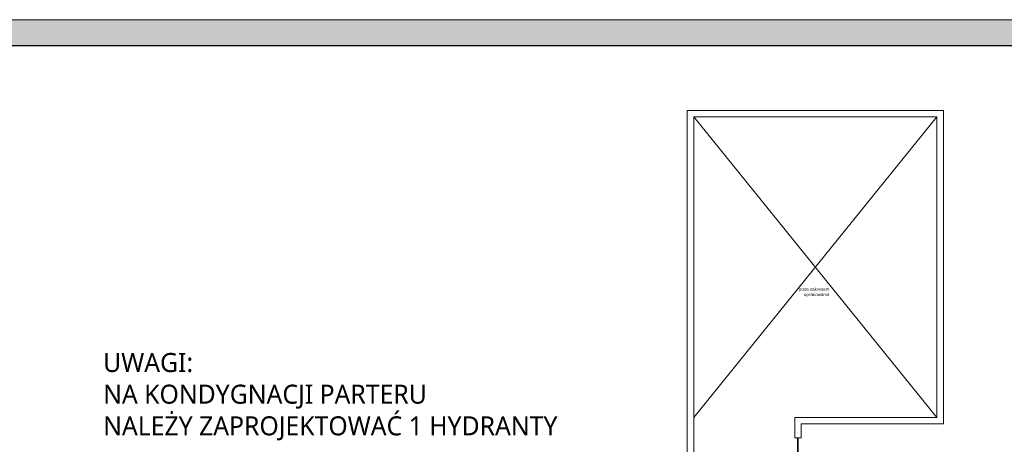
# Model space of a CAD drawing. Header units: millimetres. Extents: x -221 to 149158, y -114258 to 0.
# Tile 40 of 219: x 80584 to 88205, y -62390 to -59103. Entities that reach past the tile are written whole.
import ezdxf

# ---------------------------------------------------------------- set-up
doc = ezdxf.new("R2010")
doc.units = ezdxf.units.MM
doc.layers.get('0').update_dxf_attribs({"lineweight": 0})
for name, color, linetype, lineweight in [('A-opisram.ART', 250, 'Continuous', 0), ('stolarka_arch', 250, 'Continuous', 5), ('ściany ist..KF', 61, 'Continuous', 5)]:
    doc.layers.add(name, color=color, linetype=linetype, lineweight=lineweight)
doc.layers.add('A-pomocram.ART', color=254, linetype='Continuous', lineweight=0, plot=False)
doc.layers.add('A-przekrycieram.ART', color=7, linetype='Continuous', lineweight=0, true_color=0xffffff)
doc.styles.add('ARCH', font='segoeuil.ttf')
doc.styles.get("Standard").update_dxf_attribs({"font": 'arial.ttf'})

# ---------------------------------------------------------------- blocks, each defined once
blk = doc.blocks.new('*U1674')
at = {"layer": 'A-przekrycieram.ART'}
h = blk.add_hatch(color=256, dxfattribs=at)
h.dxf.hatch_style = 1
h.paths.add_polyline_path([(0, 4200), (5940, 4200), (5940, 0), (0, 0)])
h.paths.add_polyline_path([(200, 4100), (5840, 4100), (5840, 100), (200, 100)], flags=16)
at = {"layer": 'A-opisram.ART', "lineweight": 30}
blk.add_lwpolyline([(200, 4100), (5840, 4100), (5840, 100), (200, 100)], close=True, dxfattribs=at)
at = {"layer": 'A-pomocram.ART'}
blk.add_lwpolyline([(0, 4200), (5940, 4200), (5940, 0), (0, 0)], close=True, dxfattribs=at)

msp = doc.modelspace()

# ---------------------------------------------------------------- linework, layer by layer
for p, q in [((85800.61, -62181.99), (87683.61, -59854.99)), ((87683.61, -62181.99), (85800.61, -59854.99))]:
    msp.add_line(p, q)
at = {"layer": 'stolarka_arch'}
for points in [[(86604.61, -62345.6), (86602.61, -62345.6), (86602.61, -62340.6), (86608.61, -62340.6), (86608.61, -62344.6), (86604.61, -62344.6), (86604.61, -62345.6)], [(86608.61, -62455.46), (86608.61, -62344.6), (86604.61, -62344.6), (86604.61, -62455.46)]]:
    msp.add_lwpolyline(points, close=True, dxfattribs=at)
msp.add_circle((86609.11, -62344.6), 0.5, dxfattribs=at)
at = {"layer": 'ściany ist..KF', "linetype": 'ByBlock'}
msp.add_line((86633.61, -62340.6), (86583.61, -62340.6), dxfattribs=at)
for points in [[(85750.61, -62684.99), (85750.61, -59804.99), (87733.61, -59804.99), (87733.61, -62231.99), (86633.61, -62231.99), (86633.61, -62340.6)], [(86352.79, -62635.24), (85800.61, -62635.72), (85800.61, -59854.99), (87683.61, -59854.99), (87683.61, -62181.99), (86583.61, -62181.99), (86583.61, -62340.6)]]:
    msp.add_lwpolyline(points, dxfattribs=at)

# ---------------------------------------------------------------- block references
at = {"xscale": 2, "yscale": 2, "zscale": 2}
msp.add_blockref('*U1674', (79788.68, -67503.22), dxfattribs=at)

# ---------------------------------------------------------------- texts
at = {"insert": (86851.48, -61176.01), "char_height": 25, "attachment_point": 3}
msp.add_mtext_dynamic_manual_height_columns('poza zakresem opracowania', width=406.668, gutter_width=12.5, heights=[0], dxfattribs=at)
at = {"layer": 'ściany ist..KF', "lineweight": 5, "insert": (81229.82, -62021.09), "char_height": 147.0815, "width": 4596.2981, "attachment_point": 4, "style": 'ARCH'}
msp.add_mtext('\\A1;{\\C4;UWAGI:\\PNA KONDYGNACJI PARTERU\\PNALEŻY ZAPROJEKTOWAĆ 1 HYDRANTY}', dxfattribs=at)

doc.saveas('drawing.dxf')
